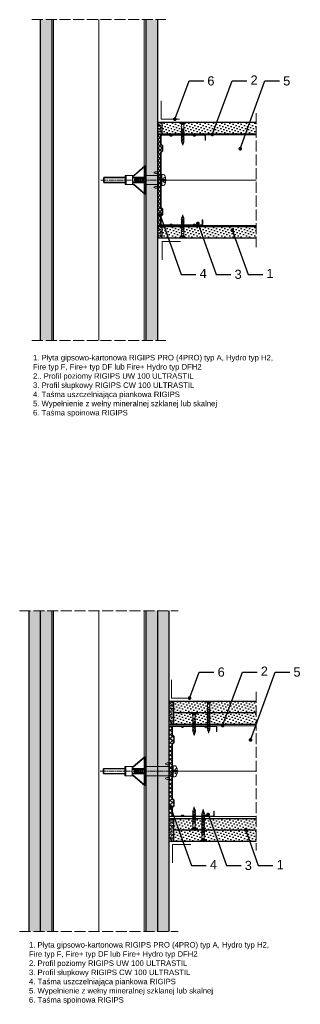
# Model space of a CAD drawing. Header units: millimetres. Extents: x 1649 to 2772, y 618 to 1691.
# Tile 4 of 4: x 2466 to 2772, y 618 to 1691. Entities that reach past the tile are written whole.
import ezdxf
from ezdxf import colors
from ezdxf.entities.mleader import LeaderData, LeaderLine
from ezdxf.math import Vec2, Vec3

# ---------------------------------------------------------------- set-up
doc = ezdxf.new("R2010")
doc.units = ezdxf.units.MM
for name, pattern in [('ACAD_ISO02W100', [15, 12, -3]), ('AM_ISO02W050x2', [3.75, 3, -0.75]), ('AM_ISO08W050x2', [9, 6, -0.75, 1.5, -0.75])]:
    doc.linetypes.add(name, pattern=pattern)
for name, color, linetype, lineweight in [('_ISOVER WELNA', 7, 'BATTING', 9), ('_RIGIPS AKCESORIA', 7, 'Continuous', 18), ('_RIGIPS G-K', 7, 'Continuous', 25), ('_RIGIPS PROFIL', 7, 'Continuous', 18), ('KRESKOWANIE', 7, 'Continuous', 9), ('OPISY', 7, 'Continuous', 9), ('PRZERYWANA', 7, 'ACAD_ISO02W100', 9)]:
    doc.layers.add(name, color=color, linetype=linetype, lineweight=lineweight)
doc.styles.get("Standard").update_dxf_attribs({"font": 'arial.ttf'})
doc.linetypes.add('BATTING', pattern='A,0.00254,-2.54,[134,ltypeshp.shx,S=2.54,R=0,X=-2.54,Y=0],-5.08,[134,ltypeshp.shx,S=2.54,R=180,X=2.54,Y=0],-2.54', length=10.16254)
pattern_1 = [(45, (333.7347, -167.7135), (-1.122532, 3.367596), [0, -3.175])]
pattern_2 = [(45, (333.7347, -166.8135), (-1.122532, 3.367596), [0, -3.175])]
pattern_3 = [(45, (333.7347, -168.6135), (-1.122532, 3.367596), [0, -3.175])]

# ---------------------------------------------------------------- blocks, each defined once
blk = doc.blocks.new('TN 25')
at = {"layer": '_RIGIPS AKCESORIA'}
for p, q in [((0, -0.8), (0, 7.2)), ((0, 7.2), (0.5, 7.2)), ((0.5, 4.8), (0, 4.8)), ((0, 3.5), (1.8, 3.5)), ((0, 2.8), (1.8, 2.8)), ((0.5, 1.6), (0, 1.6)), ((0.5, 7.2), (0.5, 4.8)), ((0.5, -0.8), (0.5, 1.6)), ((1.8, 3.5), (1.8, 4.2)), ((1.8, 2.8), (1.8, 2.2)), ((3, 4.5), (8.5, 4.5)), ((7.5, 2), (3.5, 2)), ((7.1, 4.5), (7.1, 3.2)), ((8, 2), (7.1, 4.5)), ((7.1, 3.2), (7.6, 1.5)), ((7.6, 1.5), (8, 2)), ((9.4, 2), (8, 2)), ((8.5, 4.5), (8.8, 5)), ((9.6, 1.5), (8.5, 4.5)), ((8.8, 5), (9.9, 2)), ((9, 4.5), (10.1, 4.5)), ((9.9, 2), (9.6, 1.5)), ((11, 2), (9.9, 2)), ((10.1, 4.5), (10.4, 5)), ((11.2, 1.5), (10.1, 4.5)), ((10.4, 5), (11.6, 2)), ((10.6, 4.5), (11.7, 4.5)), ((11.6, 2), (11.2, 1.5)), ((12.6, 2), (11.6, 2)), ((11.7, 4.5), (12, 5)), ((12.8, 1.5), (11.7, 4.5)), ((12, 5), (13.1, 2)), ((12.2, 4.5), (13.2, 4.5)), ((13.1, 2), (12.8, 1.5)), ((14.1, 2), (13.1, 2)), ((13.2, 4.5), (13.5, 5)), ((14.3, 1.5), (13.2, 4.5)), ((13.5, 5), (14.7, 2)), ((13.7, 4.5), (14.8, 4.5)), ((14.7, 2), (14.3, 1.5)), ((15.7, 2), (14.7, 2)), ((14.8, 4.5), (15.1, 5)), ((15.9, 1.5), (14.8, 4.5)), ((15.1, 5), (16.3, 2)), ((15.3, 4.5), (16.4, 4.5)), ((16.3, 2), (15.9, 1.5)), ((17.4, 2), (16.3, 2)), ((16.4, 4.5), (16.7, 5)), ((17.6, 1.5), (16.4, 4.5)), ((16.7, 5), (17.9, 2)), ((16.9, 4.5), (18, 4.5)), ((17.9, 2), (17.6, 1.5)), ((18.9, 2), (17.9, 2)), ((18, 4.5), (18.3, 5)), ((19.1, 1.5), (18, 4.5)), ((18.3, 5), (19.5, 2)), ((18.5, 4.5), (19.7, 4.5)), ((19.5, 2), (19.1, 1.5)), ((19.5, 2), (20.6, 2)), ((19.7, 4.5), (20, 5)), ((20.8, 1.5), (19.7, 4.5)), ((20, 5), (21.1, 2)), ((20.2, 4.5), (20.7, 4.5)), ((20.7, 4.5), (22.3, 4)), ((21.1, 2), (20.8, 1.5)), ((21.1, 2), (21.8, 2.1)), ((21.8, 1.8), (21.7, 3.3)), ((21.7, 3.3), (22.1, 2.4)), ((22.1, 2.4), (21.8, 1.8)), ((22.7, 2.4), (22.1, 2.4)), ((22.3, 4), (22.6, 4.4)), ((22.7, 2.4), (22.3, 4)), ((22.6, 4.4), (23, 2.7)), ((22.7, 3.8), (25, 3.2)), ((23, 2.7), (22.7, 2.4)), ((25, 3.2), (23, 2.7)), ((0, -0.8), (0.5, -0.8))]:
    blk.add_line(p, q, dxfattribs=at)
for centre, major_axis, ratio, start_param, end_param in [((3.1, 7.7), (0.17, 3.2), 0.826134, 1.773653, 3.180586), ((0, 0.9), (0, 3.93), 0.848176, -0.720942, -0.151112), ((3.4, -1.6), (0.28, 3.57), 0.832181, 0.035984, 1.430787), ((-2.7, 15.9), (0, 14.8), 0.848176, 3.399396, 3.475072), ((0.6, 4.6), (0, 2.81), 0.848176, 3.475072, 3.862535), ((1.7, 3.2), (0, 0.895), 0.848176, -1.552777, -0.720942), ((1.7, 3.2), (0, 0.895), 0.848176, 3.862535, 4.730408)]:
    blk.add_ellipse(centre, major_axis=major_axis, ratio=ratio, start_param=start_param, end_param=end_param, dxfattribs=at)
blk = doc.blocks.new('CW 100 ULTRASTIL')
h = blk.add_hatch()
h.set_pattern_fill('ANSI31', color=256, scale=0.5, style=0)
h.paths.add_polyline_path([(179.5, 109.9, -0.198912), (179.6, 110.2), (181.1, 111.7, 0.198912), (181.3, 112.1), (181.3, 117.7, 0.198912), (181.1, 118), (179.6, 119.5, -0.198912), (179.5, 119.9), (179.5, 128.3, -0.414214), (180.3, 129.1), (188.6, 129.1, -0.198912), (188.9, 129), (189.6, 128.3, 0.198912), (190, 128.1), (190.6, 128.1, 0.198912), (190.9, 128.3), (191.6, 129, -0.198912), (192, 129.1), (201.3, 129.1, -0.198912), (201.6, 129), (202.3, 128.3, 0.198912), (202.7, 128.1), (203.3, 128.1, 0.198912), (203.6, 128.3), (204.3, 129, -0.198912), (204.7, 129.1), (214, 129.1, -0.198912), (214.3, 129), (215, 128.3, 0.198912), (215.4, 128.1), (216, 128.1, 0.198912), (216.3, 128.3), (217, 129, -0.198912), (217.4, 129.1), (226.6, 129.1, -0.414214), (227.4, 128.3), (227.4, 123.7), (227.9, 123.7), (227.9, 128.9, 0.414214), (227.1, 129.7), (217.4, 129.7, 0.198912), (217, 129.5), (216.3, 128.8, -0.198912), (216, 128.7), (215.4, 128.7, -0.198912), (215, 128.8), (214.3, 129.5, 0.198912), (214, 129.7), (204.7, 129.7, 0.198912), (204.3, 129.5), (203.6, 128.8, -0.198912), (203.3, 128.7), (202.7, 128.7, -0.198912), (202.3, 128.8), (201.6, 129.5, 0.198912), (201.3, 129.7), (192, 129.7, 0.198912), (191.6, 129.5), (190.9, 128.8, -0.198912), (190.6, 128.7), (190, 128.7, -0.198912), (189.6, 128.8), (188.9, 129.5, 0.198912), (188.6, 129.7), (179.7, 129.7, 0.414214), (178.9, 128.9), (178.9, 119.9, 0.198912), (179.1, 119.5), (180.6, 118, -0.198912), (180.7, 117.7), (180.7, 112.1, -0.198912), (180.6, 111.7), (179.1, 110.2, 0.198912), (178.9, 109.9), (178.9, 50.7, 0.198912), (179.1, 50.3), (180.6, 48.8, -0.198912), (180.7, 48.5), (180.7, 42.9, -0.198912), (180.6, 42.5), (179.1, 41, 0.198912), (178.9, 40.7), (178.9, 31.7, 0.414214), (179.7, 30.9), (188.6, 30.9, 0.198912), (188.9, 31), (189.6, 31.7, -0.198912), (190, 31.9), (190.6, 31.9, -0.198912), (190.9, 31.7), (191.6, 31, 0.198912), (192, 30.9), (201.3, 30.9, 0.198912), (201.6, 31), (202.3, 31.7, -0.198912), (202.7, 31.9), (203.3, 31.9, -0.198912), (203.6, 31.7), (204.3, 31, 0.198912), (204.7, 30.9), (214, 30.9, 0.198912), (214.3, 31), (215, 31.7, -0.198912), (215.4, 31.9), (216, 31.9, -0.198912), (216.3, 31.7), (217, 31, 0.198912), (217.4, 30.9), (224.1, 30.9, 0.414214), (224.9, 31.7), (224.9, 36.9), (224.4, 36.9), (224.4, 32.2, -0.414214), (223.6, 31.4), (217.4, 31.4, -0.198912), (217, 31.6), (216.3, 32.3, 0.198912), (216, 32.4), (215.4, 32.4, 0.198912), (215, 32.3), (214.3, 31.6, -0.198912), (214, 31.4), (204.7, 31.4, -0.198912), (204.3, 31.6), (203.6, 32.3, 0.198912), (203.3, 32.4), (202.7, 32.4, 0.198912), (202.3, 32.3), (201.6, 31.6, -0.198912), (201.3, 31.4), (192, 31.4, -0.198912), (191.6, 31.6), (190.9, 32.3, 0.198912), (190.6, 32.4), (190, 32.4, 0.198912), (189.6, 32.3), (188.9, 31.6, -0.198912), (188.6, 31.4), (180.3, 31.4, -0.414214), (179.5, 32.2), (179.5, 40.7, -0.198912), (179.6, 41), (181.1, 42.5, 0.198912), (181.3, 42.9), (181.3, 48.5, 0.198912), (181.1, 48.8), (179.6, 50.3, -0.198912), (179.5, 50.7)])
at = {"layer": '_RIGIPS PROFIL'}
for p, q in [((178.9, 128.9), (178.9, 119.9)), ((188.6, 129.7), (179.7, 129.7)), ((188.6, 129.1), (180.3, 129.1)), ((188.9, 129.5), (189.6, 128.8)), ((188.9, 129), (189.6, 128.3)), ((191.6, 129.5), (190.9, 128.8)), ((191.6, 129), (190.9, 128.3)), ((201.3, 129.7), (192, 129.7)), ((201.3, 129.1), (192, 129.1)), ((201.6, 129.5), (202.3, 128.8)), ((201.6, 129), (202.3, 128.3)), ((204.3, 129.5), (203.6, 128.8)), ((204.3, 129), (203.6, 128.3)), ((204.7, 129.7), (214, 129.7)), ((204.7, 129.1), (214, 129.1)), ((214.3, 129.5), (215, 128.8)), ((214.3, 129), (215, 128.3)), ((217, 129.5), (216.3, 128.8)), ((217, 129), (216.3, 128.3)), ((227.1, 129.7), (217.4, 129.7)), ((226.6, 129.1), (217.4, 129.1)), ((227.9, 123.7), (227.9, 128.9)), ((180.6, 118), (179.1, 119.5)), ((179.5, 128.3), (179.5, 119.9)), ((181.1, 118), (179.6, 119.5)), ((190.6, 128.7), (190, 128.7)), ((190.6, 128.1), (190, 128.1)), ((203.3, 128.7), (202.7, 128.7)), ((203.3, 128.1), (202.7, 128.1)), ((216, 128.7), (215.4, 128.7)), ((216, 128.1), (215.4, 128.1)), ((227.4, 123.7), (227.4, 128.3)), ((227.4, 123.7), (227.9, 123.7)), ((178.9, 109.9), (178.9, 50.7)), ((180.6, 111.7), (179.1, 110.2)), ((179.5, 109.9), (179.5, 50.7)), ((181.1, 111.7), (179.6, 110.2)), ((180.7, 117.7), (180.7, 112.1)), ((181.3, 117.7), (181.3, 112.1)), ((180.6, 48.8), (179.1, 50.3)), ((181.1, 48.8), (179.6, 50.3)), ((180.7, 42.9), (180.7, 48.5)), ((181.3, 42.9), (181.3, 48.5)), ((178.9, 31.7), (178.9, 40.7)), ((180.6, 42.5), (179.1, 41)), ((179.5, 32.2), (179.5, 40.7)), ((181.1, 42.5), (179.6, 41)), ((188.9, 31.6), (189.6, 32.3)), ((190.6, 32.4), (190, 32.4)), ((191.6, 31.6), (190.9, 32.3)), ((201.6, 31.6), (202.3, 32.3)), ((203.3, 32.4), (202.7, 32.4)), ((204.3, 31.6), (203.6, 32.3)), ((214.3, 31.6), (215, 32.3)), ((216, 32.4), (215.4, 32.4)), ((217, 31.6), (216.3, 32.3)), ((224.4, 36.9), (224.4, 32.2)), ((224.4, 36.9), (224.9, 36.9)), ((224.9, 36.9), (224.9, 31.7)), ((188.6, 30.9), (179.7, 30.9)), ((188.6, 31.4), (180.3, 31.4)), ((188.9, 31), (189.6, 31.7)), ((190.6, 31.9), (190, 31.9)), ((191.6, 31), (190.9, 31.7)), ((201.3, 31.4), (192, 31.4)), ((201.3, 30.9), (192, 30.9)), ((201.6, 31), (202.3, 31.7)), ((203.3, 31.9), (202.7, 31.9)), ((204.3, 31), (203.6, 31.7)), ((204.7, 31.4), (214, 31.4)), ((204.7, 30.9), (214, 30.9)), ((214.3, 31), (215, 31.7)), ((216, 31.9), (215.4, 31.9)), ((217, 31), (216.3, 31.7)), ((223.6, 31.4), (217.4, 31.4)), ((224.1, 30.9), (217.4, 30.9))]:
    blk.add_line(p, q, dxfattribs=at)
for centre, radius, start, end in [((179.7, 128.9), 0.8, 90, 180), ((180.3, 128.3), 0.8, 90, 180), ((188.6, 129.2), 0.5, 45, 90), ((188.6, 128.6), 0.5, 45, 90), ((190, 129.2), 0.5, 225, 270), ((190.6, 129.2), 0.5, 270, 315), ((192, 129.2), 0.5, 90, 135), ((192, 128.6), 0.5, 90, 135), ((201.3, 129.2), 0.5, 45, 90), ((201.3, 128.6), 0.5, 45, 90), ((202.7, 129.2), 0.5, 225, 270), ((203.3, 129.2), 0.5, 270, 315), ((204.7, 129.2), 0.5, 90, 135), ((204.7, 128.6), 0.5, 90, 135), ((214, 129.2), 0.5, 45, 90), ((214, 128.6), 0.5, 45, 90), ((215.4, 129.2), 0.5, 225, 270), ((216, 129.2), 0.5, 270, 315), ((217.4, 129.2), 0.5, 90, 135), ((217.4, 128.6), 0.5, 90, 135), ((226.6, 128.3), 0.8, 0, 90), ((227.1, 128.9), 0.8, 0, 90), ((179.4, 119.9), 0.5, 180, 225), ((180, 119.9), 0.5, 180, 225), ((190, 128.6), 0.5, 225, 270), ((190.6, 128.6), 0.5, 270, 315), ((202.7, 128.6), 0.5, 225, 270), ((203.3, 128.6), 0.5, 270, 315), ((215.4, 128.6), 0.5, 225, 270), ((216, 128.6), 0.5, 270, 315), ((179.4, 109.9), 0.5, 135, 180), ((180, 109.9), 0.5, 135, 180), ((180.2, 117.7), 0.5, 0, 45), ((180.2, 112.1), 0.5, 315, 0), ((180.8, 117.7), 0.5, 0, 45), ((180.8, 112.1), 0.5, 315, 0), ((179.4, 50.7), 0.5, 180, 225), ((180, 50.7), 0.5, 180, 225), ((180.2, 48.5), 0.5, 0, 45), ((180.8, 48.5), 0.5, 0, 45), ((179.4, 40.7), 0.5, 135, 180), ((180, 40.7), 0.5, 135, 180), ((180.3, 32.2), 0.8, 180, 270), ((180.2, 42.9), 0.5, 315, 0), ((180.8, 42.9), 0.5, 315, 0), ((190, 31.9), 0.5, 90, 135), ((190.6, 31.9), 0.5, 45, 90), ((202.7, 31.9), 0.5, 90, 135), ((203.3, 31.9), 0.5, 45, 90), ((215.4, 31.9), 0.5, 90, 135), ((216, 31.9), 0.5, 45, 90), ((223.6, 32.2), 0.8, 270, 0), ((179.7, 31.7), 0.8, 180, 270), ((188.6, 31.9), 0.5, 270, 315), ((188.6, 31.4), 0.5, 270, 315), ((190, 31.4), 0.5, 90, 135), ((190.6, 31.4), 0.5, 45, 90), ((192, 31.9), 0.5, 225, 270), ((192, 31.4), 0.5, 225, 270), ((201.3, 31.9), 0.5, 270, 315), ((201.3, 31.4), 0.5, 270, 315), ((202.7, 31.4), 0.5, 90, 135), ((203.3, 31.4), 0.5, 45, 90), ((204.7, 31.9), 0.5, 225, 270), ((204.7, 31.4), 0.5, 225, 270), ((214, 31.9), 0.5, 270, 315), ((214, 31.4), 0.5, 270, 315), ((215.4, 31.4), 0.5, 90, 135), ((216, 31.4), 0.5, 45, 90), ((217.4, 31.9), 0.5, 225, 270), ((217.4, 31.4), 0.5, 225, 270), ((224.1, 31.7), 0.8, 270, 0)]:
    blk.add_arc(centre, radius, start, end, dxfattribs=at)
blk = doc.blocks.new('TN 35')
at = {"layer": '_RIGIPS AKCESORIA'}
for p, q in [((0, -0.8), (0, 7.2)), ((0, 7.2), (0.5, 7.2)), ((0.5, 4.8), (0, 4.8)), ((0, 3.5), (1.8, 3.5)), ((0, 2.8), (1.8, 2.8)), ((0.5, 1.6), (0, 1.6)), ((0.5, 7.2), (0.5, 4.8)), ((0.5, -0.8), (0.5, 1.6)), ((1.8, 3.5), (1.8, 4.2)), ((1.8, 2.8), (1.8, 2.2)), ((3, 4.5), (8.5, 4.5)), ((7.5, 2), (3.5, 2)), ((7.1, 4.5), (7.1, 3.2)), ((8, 2), (7.1, 4.5)), ((7.1, 3.2), (7.6, 1.5)), ((7.6, 1.5), (8, 2)), ((9.4, 2), (8, 2)), ((8.5, 4.5), (8.8, 5)), ((9.6, 1.5), (8.5, 4.5)), ((8.8, 5), (9.9, 2)), ((9, 4.5), (10.1, 4.5)), ((9.9, 2), (9.6, 1.5)), ((11, 2), (9.9, 2)), ((10.1, 4.5), (10.4, 5)), ((11.2, 1.5), (10.1, 4.5)), ((10.4, 5), (11.6, 2)), ((10.6, 4.5), (11.7, 4.5)), ((11.6, 2), (11.2, 1.5)), ((12.6, 2), (11.6, 2)), ((11.7, 4.5), (12, 5)), ((12.8, 1.5), (11.7, 4.5)), ((12, 5), (13.1, 2)), ((12.2, 4.5), (13.2, 4.5)), ((13.1, 2), (12.8, 1.5)), ((14.1, 2), (13.1, 2)), ((13.2, 4.5), (13.5, 5)), ((14.3, 1.5), (13.2, 4.5)), ((13.5, 5), (14.7, 2)), ((13.7, 4.5), (14.8, 4.5)), ((14.7, 2), (14.3, 1.5)), ((15.7, 2), (14.7, 2)), ((14.8, 4.5), (15.1, 5)), ((15.9, 1.5), (14.8, 4.5)), ((15.1, 5), (16.3, 2)), ((15.3, 4.5), (16.4, 4.5)), ((16.3, 2), (15.9, 1.5)), ((17.4, 2), (16.3, 2)), ((16.4, 4.5), (16.7, 5)), ((17.6, 1.5), (16.4, 4.5)), ((16.7, 5), (17.9, 2)), ((16.9, 4.5), (18, 4.5)), ((17.9, 2), (17.6, 1.5)), ((18.9, 2), (17.8, 2)), ((18, 4.5), (18.3, 5)), ((19.1, 1.5), (18, 4.5)), ((18.3, 5), (19.5, 2)), ((18.5, 4.5), (19.6, 4.5)), ((19.5, 2), (19.1, 1.5)), ((20.5, 2), (19.4, 2)), ((19.6, 4.5), (19.9, 5)), ((20.7, 1.5), (19.6, 4.5)), ((19.9, 5), (21, 2)), ((20.1, 4.5), (21.1, 4.5)), ((21, 2), (20.7, 1.5)), ((22.1, 2), (21, 2)), ((21.1, 4.5), (21.5, 5)), ((22.3, 1.5), (21.1, 4.5)), ((21.5, 5), (22.6, 2)), ((21.7, 4.5), (22.7, 4.5)), ((22.6, 2), (22.3, 1.5)), ((23.7, 2), (22.6, 2)), ((22.7, 4.5), (23, 5)), ((23.9, 1.5), (22.7, 4.5)), ((23, 5), (24.2, 2)), ((23.2, 4.5), (24.3, 4.5)), ((24.2, 2), (23.9, 1.5)), ((25.2, 2), (24.1, 2)), ((24.3, 4.5), (24.6, 5)), ((25.4, 1.5), (24.3, 4.5)), ((24.6, 5), (25.8, 2)), ((24.8, 4.5), (25.9, 4.5)), ((25.8, 2), (25.4, 1.5)), ((26.8, 2), (25.7, 2)), ((25.9, 4.5), (26.2, 5)), ((27, 1.5), (25.9, 4.5)), ((26.2, 5), (27.3, 2)), ((26.4, 4.5), (27.4, 4.5)), ((27.3, 2), (27, 1.5)), ((28.4, 2), (27.3, 2)), ((27.4, 4.5), (27.8, 5)), ((28.6, 1.5), (27.4, 4.5)), ((27.8, 5), (28.9, 2)), ((28, 4.5), (29.1, 4.5)), ((28.9, 2), (28.6, 1.5)), ((28.9, 2), (30.1, 2)), ((29.1, 4.5), (29.4, 5)), ((30.3, 1.5), (29.1, 4.5)), ((29.4, 5), (30.6, 2)), ((29.7, 4.5), (30.1, 4.5)), ((30.1, 4.5), (31.7, 4)), ((30.6, 2), (30.3, 1.5)), ((30.6, 2), (31.3, 2.1)), ((31.3, 1.8), (31.1, 3.3)), ((31.1, 3.3), (31.6, 2.4)), ((31.6, 2.4), (31.3, 1.8)), ((32.1, 2.4), (31.6, 2.4)), ((31.7, 4), (32, 4.4)), ((32.1, 2.4), (31.7, 4)), ((32, 4.4), (32.5, 2.7)), ((32.5, 2.7), (32.1, 2.4)), ((32.2, 3.8), (35, 3.2)), ((35, 3.2), (32.5, 2.7)), ((0, -0.8), (0.5, -0.8))]:
    blk.add_line(p, q, dxfattribs=at)
for centre, major_axis, ratio, start_param, end_param in [((3.1, 7.7), (0.17, 3.2), 0.826134, 1.773653, 3.180586), ((0, 0.9), (0, 3.93), 0.848176, -0.720942, -0.151112), ((3.4, -1.6), (0.28, 3.57), 0.832181, 0.035984, 1.430787), ((-2.7, 15.9), (0, 14.8), 0.848176, 3.399396, 3.475072), ((0.6, 4.6), (0, 2.81), 0.848176, 3.475072, 3.862535), ((1.7, 3.2), (0, 0.895), 0.848176, -1.552777, -0.720942), ((1.7, 3.2), (0, 0.895), 0.848176, 3.862535, 4.730408)]:
    blk.add_ellipse(centre, major_axis=major_axis, ratio=ratio, start_param=start_param, end_param=end_param, dxfattribs=at)
blk = doc.blocks.new('Molly 6x60')
at = {"layer": '_RIGIPS AKCESORIA', "linetype": 'AM_ISO02W050x2'}
for p, q in [((-3.1, 151.1), (0.4, 146.7)), ((-0.3, 151.7), (-0.3, 147.6)), ((3.9, 151.1), (0.4, 146.7)), ((1.1, 151.7), (1.1, 147.6)), ((-0.3, 147.6), (1.1, 147.6))]:
    blk.add_line(p, q, dxfattribs=at)
at = {"layer": '_RIGIPS AKCESORIA', "linetype": 'AM_ISO08W050x2'}
blk.add_line((0.4, 80.6), (0.4, 154.7), dxfattribs=at)
at = {"layer": '_RIGIPS AKCESORIA'}
for p, q in [((-8.6, 143.2), (9.4, 143.2)), ((-8.6, 142.4), (-8.6, 143.2)), ((-8.6, 142.4), (-8.6, 140.4)), ((-8.6, 140.4), (-7.6, 138.4)), ((-6.6, 140.4), (-7.6, 138.4)), ((-6.6, 142.4), (7.4, 142.4)), ((-6.6, 142.4), (-6.6, 140.4)), ((-5.6, 148.6), (-5.6, 147.1)), ((-2.6, 147.1), (-5.6, 147.1)), ((-4.6, 142.4), (-4.6, 129.4)), ((-2.6, 147.1), (-2.6, 143.2)), ((3.4, 147.1), (-2.6, 147.1)), ((6.4, 147.1), (3.4, 147.1)), ((3.4, 147.1), (3.4, 143.2)), ((5.4, 142.4), (5.4, 129.4)), ((6.4, 148.6), (6.4, 147.1)), ((7.4, 142.4), (7.4, 140.4)), ((7.4, 140.4), (8.4, 138.4)), ((9.4, 140.4), (8.4, 138.4)), ((9.4, 142.4), (9.4, 143.2)), ((9.4, 142.4), (9.4, 140.4)), ((-15.1, 128.8), (-15.1, 128.9)), ((-15.1, 128.8), (-4.7, 116.6)), ((-4, 129.4), (-14.6, 129.4)), ((-4.1, 128.8), (-13.4, 128.8)), ((-2.6, 130.3), (-2.6, 115.4)), ((-2, 115.4), (-2, 130)), ((-1.6, 129.4), (2.5, 129.4)), ((2.8, 115.4), (2.8, 129.8)), ((3.4, 130.1), (3.4, 115.4)), ((4.6, 129.4), (15.4, 129.4)), ((4.7, 128.8), (14.2, 128.8)), ((15.9, 128.8), (5.5, 116.6)), ((15.9, 128.8), (15.9, 128.9)), ((-13.8, 128), (-4.1, 116.6)), ((-1.6, 127.6), (-1.6, 115.4)), ((-0.6, 126.8), (-0.6, 117.4)), ((-0.6, 126.8), (1.4, 126.8)), ((1.4, 126.8), (1.4, 117.4)), ((2.4, 127.6), (2.4, 115.4)), ((14.6, 128), (4.9, 116.6)), ((-4.6, 116.4), (-4.6, 115.4)), ((-4.6, 115.4), (-4.6, 107.4)), ((-4.6, 115.4), (5.4, 115.4)), ((-4.6, 108.4), (5.4, 108.4)), ((-4.6, 107.4), (5.4, 107.4)), ((-4, 116.4), (-4, 115.4)), ((-2.6, 107.4), (-2.6, 84.5)), ((-2, 83.8), (-2, 107.4)), ((-0.6, 117.4), (1.4, 117.4)), ((2.8, 83.8), (2.8, 107.4)), ((3.4, 107.4), (3.4, 84.5)), ((4.8, 116.2), (4.8, 115.4)), ((5.4, 116.2), (5.4, 115.4)), ((5.4, 115.4), (5.4, 107.4)), ((-2.6, 84.5), (3.4, 84.5)), ((-2.6, 84.5), (-1.7, 83.6)), ((-1.7, 83.6), (2.5, 83.6)), ((3.4, 84.5), (2.5, 83.6))]:
    blk.add_line(p, q, dxfattribs=at)
for centre, radius, start, end in [((-3.6, 148.6), 2, 120, 180), ((0.4, 141.7), 10, 60, 120), ((4.4, 148.6), 2, 0, 60), ((-14.6, 128.9), 0.5, 90, 180), ((-13.4, 128.3), 0.5, 90, 220.2325), ((-2.8, 129.1), 1.19, 347.4327, 192.5673), ((-1.6, 128.2), 0.6, 270, 90), ((2.4, 128.2), 0.6, 90, 270), ((3.6, 128.9), 1.17, 355.0886, 184.9114), ((14.2, 128.3), 0.5, 319.7675, 90), ((15.4, 128.9), 0.5, 0, 90), ((-5.1, 116.2), 0.5, 0, 40.2571), ((-4.5, 116.2), 0.5, 0, 40.2325), ((5.3, 116.2), 0.5, 139.7675, 180), ((5.9, 116.2), 0.5, 139.7429, 180)]:
    blk.add_arc(centre, radius, start, end, dxfattribs=at)
blk = doc.blocks.new('Molly 6x60 2x12_5')
at = {"layer": '_RIGIPS AKCESORIA', "linetype": 'AM_ISO02W050x2'}
for p, q in [((39.4, 151.1), (42.9, 146.7)), ((42.2, 151.7), (42.2, 147.6)), ((46.4, 151.1), (42.9, 146.7)), ((43.6, 151.7), (43.6, 147.6)), ((42.2, 147.6), (43.6, 147.6))]:
    blk.add_line(p, q, dxfattribs=at)
at = {"layer": '_RIGIPS AKCESORIA', "linetype": 'AM_ISO08W050x2'}
blk.add_line((42.9, 67.6), (42.9, 154.7), dxfattribs=at)
at = {"layer": '_RIGIPS AKCESORIA'}
for p, q in [((33.9, 143.2), (51.9, 143.2)), ((33.9, 142.4), (33.9, 143.2)), ((33.9, 142.4), (33.9, 140.4)), ((33.9, 140.4), (34.9, 138.4)), ((35.9, 140.4), (34.9, 138.4)), ((35.9, 142.4), (49.9, 142.4)), ((35.9, 142.4), (35.9, 140.4)), ((36.9, 148.6), (36.9, 147.1)), ((39.9, 147.1), (36.9, 147.1)), ((37.9, 142.4), (37.9, 116.4)), ((39.9, 147.1), (39.9, 143.2)), ((45.9, 147.1), (39.9, 147.1)), ((48.9, 147.1), (45.9, 147.1)), ((45.9, 147.1), (45.9, 143.2)), ((47.9, 142.4), (47.9, 116.4)), ((48.9, 148.6), (48.9, 147.1)), ((49.9, 142.4), (49.9, 140.4)), ((49.9, 140.4), (50.9, 138.4)), ((51.9, 140.4), (50.9, 138.4)), ((51.9, 142.4), (51.9, 143.2)), ((51.9, 142.4), (51.9, 140.4)), ((27.4, 115.8), (27.4, 115.9)), ((27.4, 115.8), (37.8, 103.6)), ((38.5, 116.4), (27.9, 116.4)), ((28.7, 115), (38.4, 103.6)), ((38.4, 115.8), (29.1, 115.8)), ((39.9, 117.3), (39.9, 102.4)), ((40.5, 102.4), (40.5, 117)), ((40.9, 116.4), (45, 116.4)), ((40.9, 114.6), (40.9, 102.4)), ((41.9, 113.8), (41.9, 104.4)), ((41.9, 113.8), (43.9, 113.8)), ((43.9, 113.8), (43.9, 104.4)), ((44.9, 114.6), (44.9, 102.4)), ((45.3, 102.4), (45.3, 116.8)), ((45.9, 117.1), (45.9, 102.4)), ((47.1, 116.4), (57.9, 116.4)), ((47.2, 115.8), (56.7, 115.8)), ((57.1, 115), (47.4, 103.6)), ((58.4, 115.8), (48, 103.6)), ((58.4, 115.8), (58.4, 115.9)), ((37.9, 103.4), (37.9, 102.4)), ((37.9, 102.4), (37.9, 94.4)), ((37.9, 102.4), (47.9, 102.4)), ((38.5, 103.4), (38.5, 102.4)), ((41.9, 104.4), (43.9, 104.4)), ((47.3, 103.2), (47.3, 102.4)), ((47.9, 103.2), (47.9, 102.4)), ((47.9, 102.4), (47.9, 94.4)), ((37.9, 95.4), (47.9, 95.4)), ((37.9, 94.4), (47.9, 94.4)), ((39.9, 94.4), (39.9, 71.5)), ((40.5, 70.8), (40.5, 94.4)), ((45.3, 70.8), (45.3, 94.4)), ((45.9, 94.4), (45.9, 71.5)), ((39.9, 71.5), (45.9, 71.5)), ((39.9, 71.5), (40.8, 70.6)), ((40.8, 70.6), (45, 70.6)), ((45.9, 71.5), (45, 70.6))]:
    blk.add_line(p, q, dxfattribs=at)
for centre, radius, start, end in [((38.9, 148.6), 2, 120, 180), ((42.9, 141.7), 10, 60, 120), ((46.9, 148.6), 2, 0, 60), ((27.9, 115.9), 0.5, 90, 180), ((29.1, 115.3), 0.5, 90, 220.2325), ((39.8, 116.1), 1.19, 347.4327, 192.5673), ((40.9, 115.2), 0.6, 270, 90), ((44.9, 115.2), 0.6, 90, 270), ((46.1, 115.9), 1.17, 355.0886, 184.9114), ((56.7, 115.3), 0.5, 319.7675, 90), ((57.9, 115.9), 0.5, 0, 90), ((37.4, 103.2), 0.5, 0, 40.2571), ((38, 103.2), 0.5, 0, 40.2325), ((47.8, 103.2), 0.5, 139.7675, 180), ((48.4, 103.2), 0.5, 139.7429, 180)]:
    blk.add_arc(centre, radius, start, end, dxfattribs=at)
blk = doc.blocks.new('_Dot')
at = {"color": 0, "linetype": 'ByBlock', "lineweight": -2}
blk.add_line((-0.5, 0), (-1, 0), dxfattribs=at)
at = {"color": 0, "linetype": 'ByBlock', "const_width": 0.5}
blk.add_lwpolyline([(-0.25, 0, 1), (0.25, 0, 1)], format="xyb", close=True, dxfattribs=at)

msp = doc.modelspace()

# ---------------------------------------------------------------- hatches: boundary and pattern name
at = {"layer": '_RIGIPS G-K'}
h = msp.add_hatch(dxfattribs=at)
h.set_pattern_fill('DOTS', color=256, scale=2, angle=45, style=0)
h.set_pattern_definition([(45, (331.9347, 0), (-1.122532, 3.367596), [0, -3.175])])
h.paths.add_polyline_path([(2488.6, 1341.6), (2501.1, 1341.6), (2501.1, 1691.2), (2488.6, 1691.2)])
h = msp.add_hatch(dxfattribs=at)
h.set_pattern_fill('DOTS', color=256, scale=2, angle=45, style=0)
h.set_pattern_definition([(45, (333.7347, 0), (-1.122532, 3.367596), [0, -3.175])])
h.paths.add_polyline_path([(2616.4, 1691.2), (2603.9, 1691.2), (2603.9, 1341.6), (2616.4, 1341.6)])
h = msp.add_hatch(dxfattribs=at)
h.set_pattern_fill('AR-SAND', color=256, scale=0.05, style=0)
h.set_pattern_definition([(37.5, (614.4013, -5e-13), (-0.0800016, 2.4470662), [0, -1.9304, 0, -2.159, 0, -2.06375]), (7.5, (614.4013, -5e-13), (2.2476164, 3.5841255), [0, -1.0414, 0, -1.7399, 0, -0.66675]), (327.5, (612.8392, -5e-13), (3.9549619, 0.007186), [0, -0.635, 0, -2.286, 0, -2.9845]), (317.5, (612.8392, -5e-13), (3.8177823, 1.1146466), [0, -0.3175, 0, -1.4986, 0, -1.7145])])
h.paths.add_polyline_path([(2621.4, 1579.4), (2616.4, 1579.4), (2616.4, 1566.9), (2621.4, 1566.9)])
h = msp.add_hatch(dxfattribs=at)
h.set_pattern_fill('DOTS', color=256, scale=2, angle=45, style=0)
h.set_pattern_definition([(45, (614.4013, 0), (-1.122532, 3.367596), [0, -3.175])])
h.paths.add_polyline_path([(2724.2, 1579.4), (2621.4, 1579.4), (2621.4, 1566.9), (2724.2, 1566.9)])
h = msp.add_hatch(dxfattribs=at)
h.set_pattern_fill('AR-SAND', color=256, scale=0.05, style=0)
h.set_pattern_definition([(37.5, (614.4013, -113.5), (-0.0800016, 2.4470662), [0, -1.9304, 0, -2.159, 0, -2.06375]), (7.5, (614.4013, -113.5), (2.2476164, 3.5841255), [0, -1.0414, 0, -1.7399, 0, -0.66675]), (327.5, (612.8392, -113.5), (3.9549619, 0.007186), [0, -0.635, 0, -2.286, 0, -2.9845]), (317.5, (612.8392, -113.5), (3.8177823, 1.1146466), [0, -0.3175, 0, -1.4986, 0, -1.7145])])
h.paths.add_polyline_path([(2621.4, 1465.9), (2616.4, 1465.9), (2616.4, 1453.4), (2621.4, 1453.4)])
h = msp.add_hatch(dxfattribs=at)
h.set_pattern_fill('DOTS', color=256, scale=2, angle=45, style=0)
h.set_pattern_definition([(45, (614.4013, -113.5), (-1.122532, 3.367596), [0, -3.175])])
h.paths.add_polyline_path([(2724.2, 1465.9), (2621.4, 1465.9), (2621.4, 1453.4), (2724.2, 1453.4)])
h = msp.add_hatch(dxfattribs=at)
h.set_pattern_fill('DOTS', color=256, scale=2, angle=45, style=0)
h.set_pattern_definition([(45, (319.4347, -644.1933), (-1.122532, 3.367596), [0, -3.175])])
h.paths.add_polyline_path([(2476.1, 697.4), (2488.6, 697.4), (2488.6, 1047), (2476.1, 1047)])
h = msp.add_hatch(dxfattribs=at)
h.set_pattern_fill('DOTS', color=256, scale=2, angle=45, style=0)
h.set_pattern_definition([(45, (331.9347, -644.1933), (-1.122532, 3.367596), [0, -3.175])])
h.paths.add_polyline_path([(2488.6, 697.4), (2501.1, 697.4), (2501.1, 1047), (2488.6, 1047)])
h = msp.add_hatch(dxfattribs=at)
h.set_pattern_fill('DOTS', color=256, scale=2, angle=45, style=0)
h.set_pattern_definition(pattern_1)
h.paths.add_polyline_path([(2616.4, 1047), (2603.9, 1047), (2603.9, 697.4), (2616.4, 697.4)])
h = msp.add_hatch(dxfattribs=at)
h.set_pattern_fill('DOTS', color=256, scale=2, angle=45, style=0)
h.set_pattern_definition(pattern_1)
h.paths.add_polyline_path([(2628.9, 1047), (2616.4, 1047), (2616.4, 697.4), (2628.9, 697.4)])
h = msp.add_hatch(dxfattribs=at)
h.set_pattern_fill('AR-SAND', color=256, scale=0.05, style=0)
h.set_pattern_definition([(37.5, (614.4013, -166.8135), (-0.0800016, 2.4470662), [0, -1.9304, 0, -2.159, 0, -2.06375]), (7.5, (614.4013, -166.8135), (2.2476164, 3.5841255), [0, -1.0414, 0, -1.7399, 0, -0.66675]), (327.5, (612.8392, -166.8135), (3.9549619, 0.007186), [0, -0.635, 0, -2.286, 0, -2.9845]), (317.5, (612.8392, -166.8135), (3.8177823, 1.1146466), [0, -0.3175, 0, -1.4986, 0, -1.7145])])
h.paths.add_polyline_path([(2633.9, 948.6), (2628.9, 948.6), (2628.9, 923.6), (2633.9, 923.6)])
h = msp.add_hatch(dxfattribs=at)
h.set_pattern_fill('DOTS', color=256, scale=2, angle=45, style=0)
h.set_pattern_definition(pattern_2)
h.paths.add_polyline_path([(2724.2, 948.6), (2633.9, 948.6), (2633.9, 936.1), (2724.2, 936.1)])
h = msp.add_hatch(dxfattribs=at)
h.set_pattern_fill('DOTS', color=256, scale=2, angle=45, style=0)
h.set_pattern_definition(pattern_2)
h.paths.add_polyline_path([(2724.2, 936.1), (2633.9, 936.1), (2633.9, 923.6), (2724.2, 923.6)])
h = msp.add_hatch(dxfattribs=at)
h.set_pattern_fill('AR-SAND', color=256, scale=0.05, style=0)
h.set_pattern_definition([(37.5, (614.4013, -294.6135), (-0.0800016, 2.4470662), [0, -1.9304, 0, -2.159, 0, -2.06375]), (7.5, (614.4013, -294.6135), (2.2476164, 3.5841255), [0, -1.0414, 0, -1.7399, 0, -0.66675]), (327.5, (612.8392, -294.6135), (3.9549619, 0.007186), [0, -0.635, 0, -2.286, 0, -2.9845]), (317.5, (612.8392, -294.6135), (3.8177823, 1.1146466), [0, -0.3175, 0, -1.4986, 0, -1.7145])])
h.paths.add_polyline_path([(2633.9, 820.8), (2628.9, 820.8), (2628.9, 795.8), (2633.9, 795.8)])
h = msp.add_hatch(dxfattribs=at)
h.set_pattern_fill('DOTS', color=256, scale=2, angle=45, style=0)
h.set_pattern_definition(pattern_3)
h.paths.add_polyline_path([(2724.2, 820.8), (2633.9, 820.8), (2633.9, 808.3), (2724.2, 808.3)])
h = msp.add_hatch(dxfattribs=at)
h.set_pattern_fill('DOTS', color=256, scale=2, angle=45, style=0)
h.set_pattern_definition(pattern_3)
h.paths.add_polyline_path([(2724.2, 808.3), (2633.9, 808.3), (2633.9, 795.8), (2724.2, 795.8)])
at = {"layer": 'KRESKOWANIE'}
h = msp.add_hatch(dxfattribs=at)
h.set_pattern_fill('ANSI37', color=256, style=0)
h.set_pattern_definition([(45, (333.7347, 0), (-2.245064, 2.245064), []), (135, (333.7347, 0), (-2.245064, -2.245064), [])])
h.paths.add_polyline_path([(2619.9, 1546, -0.198912), (2620.1, 1546.3), (2621.6, 1547.8, 0.198912), (2621.7, 1548.2), (2621.7, 1553.8, 0.198912), (2621.6, 1554.1), (2620.1, 1555.6, -0.198912), (2619.9, 1556), (2619.9, 1565, -0.414214), (2620.7, 1565.8), (2616.4, 1565.8), (2616.4, 1467), (2620.7, 1467, -0.414214), (2619.9, 1467.8), (2619.9, 1476.8, -0.198912), (2620.1, 1477.1), (2621.6, 1478.6, 0.198912), (2621.7, 1479), (2621.7, 1484.6, 0.198912), (2621.6, 1484.9), (2620.1, 1486.4, -0.198912), (2619.9, 1486.8)])
h = msp.add_hatch(dxfattribs=at)
h.set_pattern_fill('ANSI37', color=256, style=0)
h.set_pattern_definition([(45, (333.7347, -167.7135), (-2.245064, 2.245064), []), (135, (333.7347, -167.7135), (-2.245064, -2.245064), [])])
h.paths.add_polyline_path([(2632.4, 901.8, -0.198912), (2632.6, 902.1), (2634.1, 903.6, 0.198912), (2634.2, 904), (2634.2, 909.6, 0.198912), (2634.1, 909.9), (2632.6, 911.4, -0.198912), (2632.4, 911.8), (2632.4, 920.8, -0.414214), (2633.2, 921.6), (2628.9, 921.6), (2628.9, 822.8), (2633.2, 822.8, -0.414214), (2632.4, 823.6), (2632.4, 832.6, -0.198912), (2632.6, 832.9), (2634.1, 834.4, 0.198912), (2634.2, 834.8), (2634.2, 840.4, 0.198912), (2634.1, 840.7), (2632.6, 842.2, -0.198912), (2632.4, 842.6)])

# ---------------------------------------------------------------- linework, layer by layer
at = {"layer": '_ISOVER WELNA', "ltscale": 4.8}
for p, q in [((2552.5, 1691.2), (2552.5, 1341.6)), ((2724.2, 1516.4), (2620.5, 1516.4)), ((2552.5, 1047), (2552.5, 697.4)), ((2724.2, 872.2), (2633, 872.2))]:
    msp.add_line(p, q, dxfattribs=at)
at = {"layer": '_RIGIPS AKCESORIA'}
for points in [[(2620.6, 1602.9), (2620.6, 1582.9), (2640.6, 1582.9)], [(2621.6, 1429.4), (2621.6, 1449.4), (2641.6, 1449.4)], [(2631.8, 971.8), (2631.8, 951.8), (2651.8, 951.8)], [(2632.8, 772.3), (2632.8, 792.3), (2652.8, 792.3)]]:
    msp.add_lwpolyline(points, dxfattribs=at)
at = {"layer": '_RIGIPS G-K'}
for p, q in [((2488.6, 1691.2), (2488.6, 1341.6)), ((2501.1, 1691.2), (2501.1, 1341.6)), ((2603.9, 1691.2), (2603.9, 1341.6)), ((2616.4, 1691.2), (2616.4, 1341.6)), ((2616.4, 1579.4), (2724.2, 1579.4)), ((2621.4, 1579.4), (2621.4, 1566.9)), ((2616.4, 1566.9), (2724.2, 1566.9)), ((2616.4, 1465.9), (2724.2, 1465.9)), ((2621.4, 1465.9), (2621.4, 1453.4)), ((2616.4, 1453.4), (2724.2, 1453.4)), ((2476.1, 1047), (2476.1, 697.4)), ((2488.6, 1047), (2488.6, 697.4)), ((2501.1, 1047), (2501.1, 697.4)), ((2603.9, 1047), (2603.9, 697.4)), ((2616.4, 1047), (2616.4, 697.4)), ((2628.9, 1047), (2628.9, 697.4)), ((2628.9, 948.6), (2724.2, 948.6)), ((2633.9, 948.6), (2633.9, 923.6)), ((2633.9, 936.1), (2724.2, 936.1)), ((2628.9, 923.6), (2724.2, 923.6)), ((2628.9, 820.8), (2724.2, 820.8)), ((2633.9, 820.8), (2633.9, 795.8)), ((2633.9, 808.3), (2724.2, 808.3)), ((2628.9, 795.8), (2724.2, 795.8))]:
    msp.add_line(p, q, dxfattribs=at)
at = {"layer": '_RIGIPS PROFIL'}
for p, q in [((2503.1, 1691.2), (2503.1, 1341.6)), ((2601.9, 1691.2), (2601.9, 1341.6)), ((2620.7, 1565.8), (2724.2, 1565.8)), ((2620.7, 1467), (2724.2, 1467)), ((2503.1, 1047), (2503.1, 697.4)), ((2601.9, 1047), (2601.9, 697.4)), ((2633.2, 921.6), (2724.2, 921.6)), ((2633.2, 822.8), (2724.2, 822.8))]:
    msp.add_line(p, q, dxfattribs=at)
at = {"layer": 'KRESKOWANIE'}
for p, q in [((2620.7, 1565.8), (2616.4, 1565.8)), ((2620.7, 1467), (2616.4, 1467)), ((2633.2, 921.6), (2628.9, 921.6)), ((2633.2, 822.8), (2628.9, 822.8))]:
    msp.add_line(p, q, dxfattribs=at)
at = {"layer": 'PRZERYWANA'}
for p, q in [((2479.5, 1691.2), (2625.5, 1691.2)), ((2724.2, 1589.4), (2724.2, 1443.4)), ((2479.5, 1341.6), (2625.5, 1341.6)), ((2466.1, 1047), (2638.9, 1047)), ((2724.2, 958.6), (2724.2, 785.8)), ((2466.1, 697.4), (2638.9, 697.4))]:
    msp.add_line(p, q, dxfattribs=at)

# ---------------------------------------------------------------- block references
at = {"layer": '_RIGIPS AKCESORIA', "xscale": -1, "rotation": 90}
for name, p in [('TN 25', (2647.2, 1579.4)), ('TN 35', (2675.5, 948.6)), ('TN 25', (2659.7, 936.1))]:
    msp.add_blockref(name, p, dxfattribs=at)
at = {"layer": '_RIGIPS AKCESORIA'}
for name, p, rotation in [('Molly 6x60', (2474, 1516.8), 270), ('TN 25', (2647.2, 1453.4), 90), ('Molly 6x60 2x12_5', (2486.5, 915.1), 270), ('TN 25', (2659.7, 808.3), 90), ('TN 35', (2669.5, 795.8), 90)]:
    msp.add_blockref(name, p, dxfattribs=dict(at, rotation=rotation))
at = {"layer": '_RIGIPS PROFIL'}
for p in [(2441, 1436.1), (2453.5, 791.9)]:
    msp.add_blockref('CW 100 ULTRASTIL', p, dxfattribs=at)

# ---------------------------------------------------------------- texts
at = {"char_height": 6, "attachment_point": 1}
for s, insert, width in [('1. Płyta gipsowo-kartonowa RIGIPS PRO (4PRO) typ A, Hydro typ H2, Fire typ F, Fire+ typ DF lub Fire+ Hydro typ DFH2\\P2.. Profil poziomy RIGIPS UW 100 ULTRASTIL\\P3. Profil słupkowy RIGIPS CW 100 ULTRASTIL\\P4. Taśma uszczelniająca piankowa RIGIPS\\P5. Wypełnienie z wełny mineralnej szklanej lub skalnej\\P6. Taśma spoinowa RIGIPS', (2480.7, 1325.9), 261.201), ('1. Płyta gipsowo-kartonowa RIGIPS PRO (4PRO) typ A, Hydro typ H2, Fire typ F, Fire+ typ DF lub Fire+ Hydro typ DFH2\\P2. Profil poziomy RIGIPS UW 100 ULTRASTIL\\P3. Profil słupkowy RIGIPS CW 100 ULTRASTIL\\P4. Taśma uszczelniająca piankowa RIGIPS\\P5. Wypełnienie z wełny mineralnej szklanej lub skalnej\\P6. Taśma spoinowa RIGIPS', (2476.3, 686), 261.918)]:
    msp.add_mtext(s, dxfattribs=dict(at, insert=insert, width=width))

# ---------------------------------------------------------------- leaders
at = {"layer": 'OPISY'}
ml = msp.add_multileader_mtext('Standard', dxfattribs=at)
ml.set_content('6', color=256)
ml.set_leader_properties()
ml.set_arrow_properties(name='DOT')
ml.build(insert=Vec2(0, 0))
ctx = ml.context
ctx.base_point, ctx.char_height, ctx.landing_gap_size, ctx.plane_origin = Vec3(2666.9, 1624.4), 10, 4, Vec3(2474.3, 1768.1)
notes = []
notes.append((ctx, [(0, (1, 1, 0), (2650.9, 1624.4), (1, 0), 16, [(0, [(2635.4, 1582.8)], 0, [])])]))
ctx.mtext.insert, ctx.mtext.flow_direction = Vec3(2670.9, 1629.5), 5
ml = msp.add_multileader_mtext('Standard', dxfattribs=at)
ml.set_content('2', color=256)
ml.set_leader_properties()
ml.set_arrow_properties(name='DOT')
ml.build(insert=Vec2(0, 0))
ctx = ml.context
ctx.base_point, ctx.char_height, ctx.landing_gap_size, ctx.plane_origin = Vec3(2714, 1624.4), 10, 4, Vec3(2521.5, 1768.1)
notes.append((ctx, [(0, (1, 1, 0), (2698, 1624.4), (1, 0), 16, [(0, [(2676.3, 1566.1)], 0, [])])]))
ctx.mtext.insert, ctx.mtext.flow_direction = Vec3(2718, 1630.4), 5
ml = msp.add_multileader_mtext('Standard', dxfattribs=at)
ml.set_content('5', color=256)
ml.set_leader_properties()
ml.set_arrow_properties(name='DOT')
ml.build(insert=Vec2(0, 0))
ctx = ml.context
ctx.base_point, ctx.char_height, ctx.landing_gap_size, ctx.plane_origin = Vec3(2749.6, 1624.4), 10, 4, Vec3(2557, 1768.1)
notes.append((ctx, [(0, (1, 1, 0), (2733.6, 1624.4), (1, 0), 16, [(0, [(2706.8, 1550.5)], 0, [])])]))
ctx.mtext.insert, ctx.mtext.flow_direction = Vec3(2753.6, 1629.5), 5
ml = msp.add_multileader_mtext('Standard', dxfattribs=at)
ml.set_content('4', color=256)
ml.set_leader_properties()
ml.set_arrow_properties(name='DOT')
ml.build(insert=Vec2(0, 0))
ctx = ml.context
ctx.base_point, ctx.char_height, ctx.landing_gap_size, ctx.plane_origin = Vec3(2658.5, 1413.6), 10, 4, Vec3(2465.9, 1270)
notes.append((ctx, [(0, (1, 1, 0), (2642.5, 1413.6), (1, 0), 16, [(0, [(2619.4, 1478)], 0, [])])]))
ctx.mtext.insert, ctx.mtext.flow_direction = Vec3(2662.5, 1419.6), 5
ml = msp.add_multileader_mtext('Standard', dxfattribs=at)
ml.set_content('3', color=256)
ml.set_leader_properties()
ml.set_arrow_properties(name='DOT')
ml.build(insert=Vec2(0, 0))
ctx = ml.context
ctx.base_point, ctx.char_height, ctx.landing_gap_size, ctx.plane_origin = Vec3(2696.6, 1413.6), 10, 4, Vec3(2504, 1270)
notes.append((ctx, [(0, (1, 1, 0), (2680.6, 1413.6), (1, 0), 16, [(0, [(2660.5, 1469.2)], 0, [])])]))
ctx.mtext.insert, ctx.mtext.flow_direction = Vec3(2700.6, 1418.7), 5
ml = msp.add_multileader_mtext('Standard', dxfattribs=at)
ml.set_content('1', color=256)
ml.set_leader_properties()
ml.set_arrow_properties(name='DOT')
ml.build(insert=Vec2(0, 0))
ctx = ml.context
ctx.base_point, ctx.char_height, ctx.landing_gap_size, ctx.plane_origin = Vec3(2731.3, 1413.6), 10, 4, Vec3(2538.7, 1270)
notes.append((ctx, [(0, (1, 1, 0), (2715.3, 1413.6), (1, 0), 16, [(0, [(2698.1, 1461.7)], 0, [])])]))
ctx.mtext.insert, ctx.mtext.flow_direction = Vec3(2735.3, 1419.6), 5
ml = msp.add_multileader_mtext('Standard', dxfattribs=at)
ml.set_content('6', color=256)
ml.set_leader_properties()
ml.set_arrow_properties(name='DOT')
ml.build(insert=Vec2(0, 0))
ctx = ml.context
ctx.base_point, ctx.char_height, ctx.landing_gap_size, ctx.plane_origin = Vec3(2678.1, 980.2), 10, 4, Vec3(2485.5, 1123.9)
notes.append((ctx, [(0, (1, 1, 0), (2662.1, 980.2), (1, 0), 16, [(0, [(2651.5, 951.8)], 0, [])])]))
ctx.mtext.insert, ctx.mtext.flow_direction = Vec3(2682.1, 985.3), 5
ml = msp.add_multileader_mtext('Standard', dxfattribs=at)
ml.set_content('2', color=256)
ml.set_leader_properties()
ml.set_arrow_properties(name='DOT')
ml.build(insert=Vec2(0, 0))
ctx = ml.context
ctx.base_point, ctx.char_height, ctx.landing_gap_size, ctx.plane_origin = Vec3(2725.2, 980.2), 10, 4, Vec3(2532.6, 1123.9)
notes.append((ctx, [(0, (1, 1, 0), (2709.2, 980.2), (1, 0), 16, [(0, [(2687.5, 921.9)], 0, [])])]))
ctx.mtext.insert, ctx.mtext.flow_direction = Vec3(2729.2, 986.2), 5
ml = msp.add_multileader_mtext('Standard', dxfattribs=at)
ml.set_content('5', color=256)
ml.set_leader_properties()
ml.set_arrow_properties(name='DOT')
ml.build(insert=Vec2(0, 0))
ctx = ml.context
ctx.base_point, ctx.char_height, ctx.landing_gap_size, ctx.plane_origin = Vec3(2760.8, 980.2), 10, 4, Vec3(2568.2, 1123.9)
notes.append((ctx, [(0, (1, 1, 0), (2744.8, 980.2), (1, 0), 16, [(0, [(2718, 906.3)], 0, [])])]))
ctx.mtext.insert, ctx.mtext.flow_direction = Vec3(2764.8, 985.3), 5
ml = msp.add_multileader_mtext('Standard', dxfattribs=at)
ml.set_content('4', color=256)
ml.set_leader_properties()
ml.set_arrow_properties(name='DOT')
ml.build(insert=Vec2(0, 0))
ctx = ml.context
ctx.base_point, ctx.char_height, ctx.landing_gap_size, ctx.plane_origin = Vec3(2669.7, 769.4), 10, 4, Vec3(2477.1, 625.8)
notes.append((ctx, [(0, (1, 1, 0), (2653.7, 769.4), (1, 0), 16, [(0, [(2630.6, 833.8)], 0, [])])]))
ctx.mtext.insert, ctx.mtext.flow_direction = Vec3(2673.7, 775.4), 5
ml = msp.add_multileader_mtext('Standard', dxfattribs=at)
ml.set_content('3', color=256)
ml.set_leader_properties()
ml.set_arrow_properties(name='DOT')
ml.build(insert=Vec2(0, 0))
ctx = ml.context
ctx.base_point, ctx.char_height, ctx.landing_gap_size, ctx.plane_origin = Vec3(2707.7, 769.4), 10, 4, Vec3(2515.2, 625.8)
notes.append((ctx, [(0, (1, 1, 0), (2691.7, 769.4), (1, 0), 16, [(0, [(2671.7, 825)], 0, [])])]))
ctx.mtext.insert, ctx.mtext.flow_direction = Vec3(2711.7, 774.5), 5
ml = msp.add_multileader_mtext('Standard', dxfattribs=at)
ml.set_content('1', color=256)
ml.set_leader_properties()
ml.set_arrow_properties(name='DOT')
ml.build(insert=Vec2(0, 0))
ctx = ml.context
ctx.base_point, ctx.char_height, ctx.landing_gap_size, ctx.plane_origin = Vec3(2742.5, 769.4), 10, 4, Vec3(2549.9, 625.8)
notes.append((ctx, [(0, (1, 1, 0), (2726.5, 769.4), (1, 0), 16, [(0, [(2712.6, 808.3)], 0, [])])]))
ctx.mtext.insert, ctx.mtext.flow_direction = Vec3(2746.5, 775.4), 5
for ctx, leaders in notes:
    for number, flags, end, landing, length, lines in leaders:
        leader = LeaderData()
        leader.index, (leader.has_last_leader_line, leader.has_dogleg_vector, leader.attachment_direction) = number, flags
        leader.last_leader_point, leader.dogleg_vector, leader.dogleg_length = Vec3(end), Vec3(landing), length
        for number, points, colour, breaks in lines:
            line = LeaderLine()
            line.index, line.vertices, line.color, line.breaks = number, Vec3.list(points), colors.encode_raw_color(colour), breaks
            leader.lines.append(line)
        ctx.leaders.append(leader)

doc.saveas('drawing.dxf')
